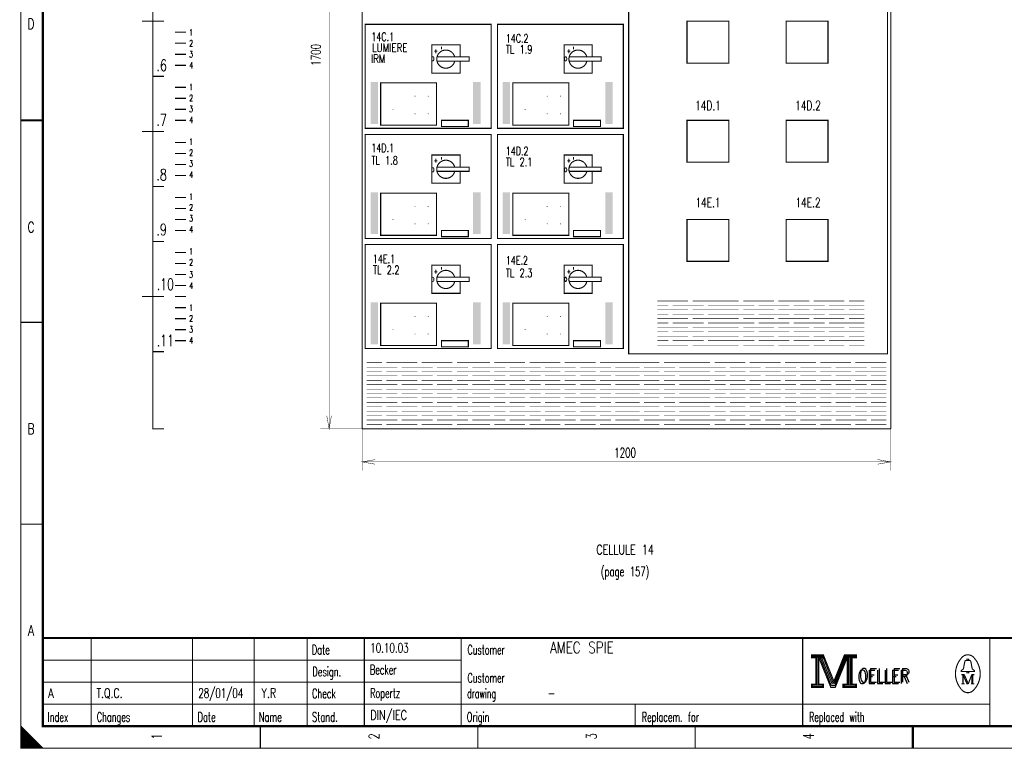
# Model space of a CAD drawing. Extents: x 0 to 409, y 0 to 285.
# Tile 1 of 3: x 0 to 223, y 0 to 165. Entities that reach past the tile are written whole.
import ezdxf
from ezdxf.enums import TextEntityAlignment as Align

# ---------------------------------------------------------------- set-up
doc = ezdxf.new("R2010")
doc.units = 0
doc.header["$MEASUREMENT"] = 0
doc.layers.get('0').update_dxf_attribs({"color": 9, "linetype": 'CONTINUOUS'})
doc.styles.get("Standard").update_dxf_attribs({"font": 'TXT', "bigfont": 'TXT'})

msp = doc.modelspace()

# ---------------------------------------------------------------- linework, layer by layer
at = {"color": 0, "flags": 128}
for points, const_width in [([(0, 142.5), (0, 285), (405, 285), (405, 0), (0, 0), (0, 142.5)], 0.25), ([(30, 242.5), (30, 72.5), (32.5, 72.5)], 0.25), ([(77.5, 242.5), (68, 242.488), (70, 242.488), (69.475, 239.525), (70, 242.488), (70.513, 239.525), (70, 242.488), (70, 72.488), (70.513, 75.438), (70, 72.488), (69.475, 75.438), (70, 72.488), (68, 72.488), (77.5, 72.5)], 0.1), ([(99.738, 156.938), (99.738, 159.638), (93.338, 159.638), (93.338, 153.238), (99.738, 153.238), (99.738, 155.963)], 0.25), ([(129.738, 156.938), (129.738, 159.638), (123.338, 159.638), (123.338, 153.238), (129.738, 153.238), (129.738, 155.963)], 0.25), ([(94.5, 156.9), (101.775, 156.9), (101.775, 155.925), (94.55, 155.925)], 0.25), ([(124.5, 156.9), (131.775, 156.9), (131.775, 155.925), (124.55, 155.925)], 0.25), ([(89.5, 148), (89.5, 148.1), (89.5, 147.9), (89.5, 148), (89.4, 148), (89.6, 148)], 0.1), ([(92.5, 148), (92.5, 148.1), (92.5, 147.9), (92.5, 148), (92.4, 148), (92.6, 148)], 0.1), ([(119.5, 148), (119.5, 148.1), (119.5, 147.9), (119.5, 148), (119.4, 148), (119.6, 148)], 0.1), ([(122.5, 148), (122.5, 148.1), (122.5, 147.9), (122.5, 148), (122.4, 148), (122.6, 148)], 0.1), ([(84.5, 145), (84.5, 145.1), (84.5, 144.9), (84.5, 145), (84.4, 145), (84.6, 145)], 0.1), ([(89.5, 144), (89.5, 144.1), (89.5, 143.9), (89.5, 144), (89.4, 144), (89.6, 144)], 0.1), ([(92.5, 144), (92.5, 144.1), (92.5, 143.9), (92.5, 144), (92.4, 144), (92.6, 144)], 0.1), ([(114.5, 145), (114.5, 145.1), (114.5, 144.9), (114.5, 145), (114.4, 145), (114.6, 145)], 0.1), ([(119.5, 144), (119.5, 144.1), (119.5, 143.9), (119.5, 144), (119.4, 144), (119.6, 144)], 0.1), ([(122.5, 144), (122.5, 144.1), (122.5, 143.9), (122.5, 144), (122.4, 144), (122.6, 144)], 0.1), ([(99.738, 131.938), (99.738, 134.638), (93.338, 134.638), (93.338, 128.238), (99.738, 128.238), (99.738, 130.963)], 0.25), ([(129.738, 131.938), (129.738, 134.638), (123.338, 134.638), (123.338, 128.238), (129.738, 128.238), (129.738, 130.963)], 0.25), ([(94.5, 131.9), (101.775, 131.9), (101.775, 130.925), (94.55, 130.925)], 0.25), ([(124.5, 131.9), (131.775, 131.9), (131.775, 130.925), (124.55, 130.925)], 0.25), ([(89.5, 123), (89.5, 123.1), (89.5, 122.9), (89.5, 123), (89.4, 123), (89.6, 123)], 0.1), ([(92.5, 123), (92.5, 123.1), (92.5, 122.9), (92.5, 123), (92.4, 123), (92.6, 123)], 0.1), ([(119.5, 123), (119.5, 123.1), (119.5, 122.9), (119.5, 123), (119.4, 123), (119.6, 123)], 0.1), ([(122.5, 123), (122.5, 123.1), (122.5, 122.9), (122.5, 123), (122.4, 123), (122.6, 123)], 0.1), ([(84.5, 120), (84.5, 120.1), (84.5, 119.9), (84.5, 120), (84.4, 120), (84.6, 120)], 0.1), ([(89.5, 119), (89.5, 119.1), (89.5, 118.9), (89.5, 119), (89.4, 119), (89.6, 119)], 0.1), ([(92.5, 119), (92.5, 119.1), (92.5, 118.9), (92.5, 119), (92.4, 119), (92.6, 119)], 0.1), ([(114.5, 120), (114.5, 120.1), (114.5, 119.9), (114.5, 120), (114.4, 120), (114.6, 120)], 0.1), ([(119.5, 119), (119.5, 119.1), (119.5, 118.9), (119.5, 119), (119.4, 119), (119.6, 119)], 0.1), ([(122.5, 119), (122.5, 119.1), (122.5, 118.9), (122.5, 119), (122.4, 119), (122.6, 119)], 0.1), ([(99.738, 106.938), (99.738, 109.638), (93.338, 109.638), (93.338, 103.238), (99.738, 103.238), (99.738, 105.963)], 0.25), ([(129.738, 106.938), (129.738, 109.638), (123.338, 109.638), (123.338, 103.238), (129.738, 103.238), (129.738, 105.963)], 0.25), ([(94.5, 106.9), (101.775, 106.9), (101.775, 105.925), (94.55, 105.925)], 0.25), ([(124.5, 106.9), (131.775, 106.9), (131.775, 105.925), (124.55, 105.925)], 0.25), ([(137.5, 72.5), (77.5, 72.5), (77.5, 97.5)], 0.1), ([(89.5, 98), (89.5, 98.1), (89.5, 97.9), (89.5, 98), (89.4, 98), (89.6, 98)], 0.1), ([(92.5, 98), (92.5, 98.1), (92.5, 97.9), (92.5, 98), (92.4, 98), (92.6, 98)], 0.1), ([(119.5, 98), (119.5, 98.1), (119.5, 97.9), (119.5, 98), (119.4, 98), (119.6, 98)], 0.1), ([(122.5, 98), (122.5, 98.1), (122.5, 97.9), (122.5, 98), (122.4, 98), (122.6, 98)], 0.1), ([(84.5, 95), (84.5, 95.1), (84.5, 94.9), (84.5, 95), (84.4, 95), (84.6, 95)], 0.1), ([(89.5, 94), (89.5, 94.1), (89.5, 93.9), (89.5, 94), (89.4, 94), (89.6, 94)], 0.1), ([(92.5, 94), (92.5, 94.1), (92.5, 93.9), (92.5, 94), (92.4, 94), (92.6, 94)], 0.1), ([(114.5, 95), (114.5, 95.1), (114.5, 94.9), (114.5, 95), (114.4, 95), (114.6, 95)], 0.1), ([(119.5, 94), (119.5, 94.1), (119.5, 93.9), (119.5, 94), (119.4, 94), (119.6, 94)], 0.1), ([(122.5, 94), (122.5, 94.1), (122.5, 93.9), (122.5, 94), (122.4, 94), (122.6, 94)], 0.1), ([(77.5, 72.5), (77.5, 62.988), (77.5, 64.988), (80.45, 64.463), (77.5, 64.988), (80.45, 65.5), (77.5, 64.988), (197.5, 64.988), (194.538, 65.5), (197.5, 64.988), (194.538, 64.463), (197.5, 64.988), (197.5, 62.988), (197.5, 72.5)], 0.1), ([(179.5, 21.2), (179.5, 20.5), (180.5, 20.5), (180.5, 14.5), (179.5, 14.5), (179.5, 13.8), (182.2, 13.8), (182.2, 14.5), (181.2, 14.5), (181.2, 20.5), (182.2, 20.5), (182.2, 21.2), (179.5, 21.2)], 0.25), ([(180.7, 20.7), (180.7, 14.3), (181, 14.3), (181, 20.7)], 0.25), ([(181.2, 20.5), (183.9, 13.8), (184.9, 13.8), (187.6, 20.5)], 0.25), ([(181.8, 20.5), (184.2, 14.6), (184.6, 14.6)], 0.25), ([(182.2, 21.2), (184.6, 15.2), (187, 21.2)], 0.25), ([(182.2, 20.5), (184.4, 14.9), (184.7, 14.9)], 0.25), ([(184.6, 14.2), (184.9, 14.2), (187.4, 20.5)], 0.25), ([(184.6, 14.6), (184.8, 14.6), (187.2, 20.5)], 0.25), ([(187.6, 20.5), (187.6, 14.5), (186.6, 14.5), (186.6, 13.8), (187.1, 13.8)], 0.25), ([(187, 21.2), (187, 20.5), (188, 20.5), (188, 14.5), (187, 14.5), (187, 13.8), (189.7, 13.8), (189.7, 14.5), (188.7, 14.5), (188.7, 20.5), (189.7, 20.5), (189.7, 21.2), (187, 21.2)], 0.25), ([(187.8, 20.7), (187.8, 14.3), (188.3, 14.3), (188.3, 20.7), (188.5, 20.7), (188.5, 14.3)], 0.25), ([(214.8, 19.9), (214.8, 20.2), (215.2, 20.2), (215.2, 19.9)], 0.25), ([(214.8, 17.4), (213.5, 17.4), (213.5, 17.6), (214, 18), (214.3, 19.6)], 0.25), ([(215.2, 17.4), (216.5, 17.4), (216.5, 17.6), (216, 18), (215.7, 19.6)], 0.25), ([(213.9, 16.7), (213.9, 14.6), (213.5, 14.6)], 0.25), ([(213.9, 16.7), (214.8, 14.6), (215.1, 14.6)], 0.25), ([(0, 5), (0, 0), (5, 0), (0, 5), (0.25, 4.75), (0.25, 0), (0.5, 0), (0.5, 4.5), (0.75, 4.25), (0.75, 0), (1, 0), (1, 4), (1.25, 3.75), (1.25, 0), (1.5, 0)], 0.25), ([(1.5, 0), (1.5, 3.5), (1.75, 3.25), (1.75, 0), (2, 0), (2, 3), (2.25, 2.75), (2.25, 0), (2.5, 0), (2.5, 2.5), (2.75, 2.25), (2.75, 0), (3, 0), (3, 2), (3.25, 1.75)], 0.25), ([(3.25, 1.75), (3.25, 0), (3.5, 0), (3.5, 1.5), (3.75, 1.25), (3.75, 0), (4, 0), (4, 1), (4.25, 0.75), (4.25, 0), (4.5, 0), (4.5, 0.5), (4.75, 0.25)], 0.25)]:
    msp.add_lwpolyline(points, dxfattribs=dict(at, const_width=const_width))
for points, const_width in [([(0, 285), (405, 285), (405, 0), (0, 0)], 0.25), ([(5, 280), (400, 280), (400, 5), (5, 5)], 0.5), ([(5, 280), (400, 280), (400, 5), (5, 5)], 0.25), ([(138, 239.5), (196.75, 239.5), (196.75, 89.5), (138, 89.5)], 0.25), ([(78.2, 140.7), (106.8, 140.7), (106.8, 164.3), (78.2, 164.3)], 0.25), ([(108.2, 140.7), (136.8, 140.7), (136.8, 164.3), (108.2, 164.3)], 0.25), ([(151.25, 165), (160.75, 165), (160.75, 155.5), (151.25, 155.5)], 0.25), ([(173.75, 165), (183.25, 165), (183.25, 155.5), (173.75, 155.5)], 0.25), ([(81.7, 151), (94.4, 151), (94.4, 141.4), (81.7, 141.4)], 0.25), ([(111.7, 151), (124.4, 151), (124.4, 141.4), (111.7, 141.4)], 0.25), ([(95.5, 141.1), (101.6, 141.1), (101.6, 142.5), (95.5, 142.5)], 0.25), ([(125.5, 141.1), (131.6, 141.1), (131.6, 142.5), (125.5, 142.5)], 0.25), ([(151.25, 142.5), (160.75, 142.5), (160.75, 133), (151.25, 133)], 0.25), ([(173.75, 142.5), (183.25, 142.5), (183.25, 133), (173.75, 133)], 0.25), ([(78.2, 115.7), (106.8, 115.7), (106.8, 139.3), (78.2, 139.3)], 0.25), ([(108.2, 115.7), (136.8, 115.7), (136.8, 139.3), (108.2, 139.3)], 0.25), ([(81.7, 126), (94.4, 126), (94.4, 116.4), (81.7, 116.4)], 0.25), ([(111.7, 126), (124.4, 126), (124.4, 116.4), (111.7, 116.4)], 0.25), ([(151.25, 120), (160.75, 120), (160.75, 110.5), (151.25, 110.5)], 0.25), ([(173.75, 120), (183.25, 120), (183.25, 110.5), (173.75, 110.5)], 0.25), ([(95.5, 116.1), (101.6, 116.1), (101.6, 117.5), (95.5, 117.5)], 0.25), ([(125.5, 116.1), (131.6, 116.1), (131.6, 117.5), (125.5, 117.5)], 0.25), ([(78.2, 90.7), (106.8, 90.7), (106.8, 114.3), (78.2, 114.3)], 0.25), ([(108.2, 90.7), (136.8, 90.7), (136.8, 114.3), (108.2, 114.3)], 0.25), ([(81.7, 101), (94.4, 101), (94.4, 91.4), (81.7, 91.4)], 0.25), ([(111.7, 101), (124.4, 101), (124.4, 91.4), (111.7, 91.4)], 0.25), ([(95.5, 91.1), (101.6, 91.1), (101.6, 92.5), (95.5, 92.5)], 0.25), ([(125.5, 91.1), (131.6, 91.1), (131.6, 92.5), (125.5, 92.5)], 0.25), ([(179.7, 21), (182, 21), (182, 20.7), (179.7, 20.7)], 0.25), ([(187.2, 21), (189.5, 21), (189.5, 20.7), (187.2, 20.7)], 0.25), ([(214.8, 17.4), (215.2, 17.4), (215.2, 17.1), (214.8, 17.1)], 0.25), ([(179.7, 14.3), (182, 14.3), (182, 14), (179.7, 14)], 0.25), ([(186.8, 14.3), (189.5, 14.3), (189.5, 14), (186.8, 14)], 0.25)]:
    msp.add_lwpolyline(points, close=True, dxfattribs=dict(at, const_width=const_width))
at = {"color": 0}
for points, const_width in [([(77.5, 72.5), (77.5, 242.5)], 0.25), ([(197.5, 242.5), (197.5, 72.5)], 0.25), ([(30, 165), (27.5, 165)], 0.25), ([(30, 165), (32.5, 165)], 0.25), ([(35, 162.5), (37.5, 162.5)], 0.25), ([(35, 160), (37.5, 160)], 0.25), ([(95.5, 159.2), (95.5, 158.6)], 0.25), ([(125.5, 159.2), (125.5, 158.6)], 0.25), ([(35, 157.5), (37.5, 157.5)], 0.25), ([(35, 155), (37.5, 155)], 0.25), ([(30, 152.5), (32.5, 152.5)], 0.25), ([(35, 150), (37.5, 150)], 0.25), ([(35, 147.5), (37.5, 147.5)], 0.25), ([(35, 145), (37.5, 145)], 0.25), ([(5, 142.5), (0, 142.5)], 0.5), ([(0, 142.5), (5, 142.5)], 0.25), ([(35, 142.5), (37.5, 142.5)], 0.25), ([(30, 140), (27.5, 140)], 0.25), ([(30, 140), (32.5, 140)], 0.25), ([(35, 137.5), (37.5, 137.5)], 0.25), ([(35, 135), (37.5, 135)], 0.25), ([(95.5, 134.2), (95.5, 133.6)], 0.25), ([(125.5, 134.2), (125.5, 133.6)], 0.25), ([(35, 132.5), (37.5, 132.5)], 0.25), ([(35, 130), (37.5, 130)], 0.25), ([(30, 127.5), (32.5, 127.5)], 0.25), ([(35, 125), (37.5, 125)], 0.25), ([(35, 122.5), (37.5, 122.5)], 0.25), ([(35, 120), (37.5, 120)], 0.25), ([(35, 117.5), (37.5, 117.5)], 0.25), ([(30, 115), (32.5, 115)], 0.25), ([(35, 112.5), (37.5, 112.5)], 0.25), ([(35, 110), (37.5, 110)], 0.25), ([(35, 107.5), (37.5, 107.5)], 0.25), ([(95.5, 109.2), (95.5, 108.6)], 0.25), ([(125.5, 109.2), (125.5, 108.6)], 0.25), ([(35, 105), (37.5, 105)], 0.25), ([(30, 102.5), (27.5, 102.5)], 0.25), ([(30, 102.5), (32.5, 102.5)], 0.25), ([(35, 102.5), (37.5, 102.5)], 0.25), ([(144.5, 101.5), (151.5, 101.5)], 0.1), ([(152.5, 101.5), (159.5, 101.5)], 0.1), ([(156, 101.5), (163, 101.5)], 0.1), ([(164, 101.5), (171, 101.5)], 0.1), ([(172, 101.5), (179, 101.5)], 0.1), ([(180, 101.5), (187, 101.5)], 0.1), ([(188, 101.5), (191.5, 101.5)], 0.1), ([(35, 100), (37.5, 100)], 0.25), ([(144.5, 100.5), (147, 100.5)], 0.1), ([(144.5, 99.5), (151.5, 99.5)], 0.1), ([(144.5, 98.5), (147, 98.5)], 0.1), ([(148, 100.5), (155, 100.5)], 0.1), ([(148, 98.5), (155, 98.5)], 0.1), ([(152.5, 99.5), (159.5, 99.5)], 0.1), ([(156, 100.5), (158.5, 100.5)], 0.1), ([(156, 100.5), (163, 100.5)], 0.1), ([(156, 99.5), (163, 99.5)], 0.1), ([(156, 98.5), (158.5, 98.5)], 0.1), ([(156, 98.5), (163, 98.5)], 0.1), ([(159.5, 100.5), (166.5, 100.5)], 0.1), ([(159.5, 98.5), (166.5, 98.5)], 0.1), ([(164, 99.5), (171, 99.5)], 0.1), ([(167.5, 100.5), (174.5, 100.5)], 0.1), ([(167.5, 98.5), (174.5, 98.5)], 0.1), ([(172, 99.5), (179, 99.5)], 0.1), ([(175.5, 100.5), (182.5, 100.5)], 0.1), ([(175.5, 98.5), (182.5, 98.5)], 0.1), ([(180, 99.5), (187, 99.5)], 0.1), ([(183.5, 100.5), (190.5, 100.5)], 0.1), ([(183.5, 98.5), (190.5, 98.5)], 0.1), ([(188, 100.5), (191.5, 100.5)], 0.1), ([(188, 99.5), (191.5, 99.5)], 0.1), ([(188, 98.5), (191.5, 98.5)], 0.1), ([(0, 96.667), (5, 96.667)], 0.25), ([(35, 97.5), (37.5, 97.5)], 0.25), ([(144.5, 97.5), (151.5, 97.5)], 0.1), ([(144.5, 96.5), (147, 96.5)], 0.1), ([(148, 96.5), (155, 96.5)], 0.1), ([(152.5, 97.5), (159.5, 97.5)], 0.1), ([(156, 97.5), (163, 97.5)], 0.1), ([(156, 96.5), (158.5, 96.5)], 0.1), ([(156, 96.5), (163, 96.5)], 0.1), ([(159.5, 96.5), (166.5, 96.5)], 0.1), ([(164, 97.5), (171, 97.5)], 0.1), ([(167.5, 96.5), (174.5, 96.5)], 0.1), ([(172, 97.5), (179, 97.5)], 0.1), ([(175.5, 96.5), (182.5, 96.5)], 0.1), ([(180, 97.5), (187, 97.5)], 0.1), ([(183.5, 96.5), (190.5, 96.5)], 0.1), ([(188, 97.5), (191.5, 97.5)], 0.1), ([(188, 96.5), (191.5, 96.5)], 0.1), ([(35, 95), (37.5, 95)], 0.25), ([(144.5, 95.5), (151.5, 95.5)], 0.1), ([(144.5, 94.5), (147, 94.5)], 0.1), ([(148, 94.5), (155, 94.5)], 0.1), ([(152.5, 95.5), (159.5, 95.5)], 0.1), ([(156, 95.5), (163, 95.5)], 0.1), ([(156, 94.5), (158.5, 94.5)], 0.1), ([(156, 94.5), (163, 94.5)], 0.1), ([(159.5, 94.5), (166.5, 94.5)], 0.1), ([(164, 95.5), (171, 95.5)], 0.1), ([(167.5, 94.5), (174.5, 94.5)], 0.1), ([(172, 95.5), (179, 95.5)], 0.1), ([(175.5, 94.5), (182.5, 94.5)], 0.1), ([(180, 95.5), (187, 95.5)], 0.1), ([(183.5, 94.5), (190.5, 94.5)], 0.1), ([(188, 95.5), (191.5, 95.5)], 0.1), ([(188, 94.5), (191.5, 94.5)], 0.1), ([(35, 92.5), (37.5, 92.5)], 0.25), ([(144.5, 93.5), (151.5, 93.5)], 0.1), ([(144.5, 92.5), (147, 92.5)], 0.1), ([(148, 92.5), (155, 92.5)], 0.1), ([(152.5, 93.5), (159.5, 93.5)], 0.1), ([(156, 93.5), (163, 93.5)], 0.1), ([(156, 92.5), (158.5, 92.5)], 0.1), ([(156, 92.5), (163, 92.5)], 0.1), ([(159.5, 92.5), (166.5, 92.5)], 0.1), ([(164, 93.5), (171, 93.5)], 0.1), ([(167.5, 92.5), (174.5, 92.5)], 0.1), ([(172, 93.5), (179, 93.5)], 0.1), ([(175.5, 92.5), (182.5, 92.5)], 0.1), ([(180, 93.5), (187, 93.5)], 0.1), ([(183.5, 92.5), (190.5, 92.5)], 0.1), ([(188, 93.5), (191.5, 93.5)], 0.1), ([(188, 92.5), (191.5, 92.5)], 0.1), ([(30, 90), (32.5, 90)], 0.25), ([(144.5, 91.5), (151.5, 91.5)], 0.1), ([(152.5, 91.5), (159.5, 91.5)], 0.1), ([(156, 91.5), (163, 91.5)], 0.1), ([(164, 91.5), (171, 91.5)], 0.1), ([(172, 91.5), (179, 91.5)], 0.1), ([(180, 91.5), (187, 91.5)], 0.1), ([(188, 91.5), (191.5, 91.5)], 0.1), ([(78.5, 87.5), (82, 87.5)], 0.1), ([(83, 87.5), (90, 87.5)], 0.1), ([(91, 87.5), (98, 87.5)], 0.1), ([(99, 87.5), (106, 87.5)], 0.1), ([(103, 87.5), (106.5, 87.5)], 0.1), ([(107.5, 87.5), (114.5, 87.5)], 0.1), ([(115.5, 87.5), (122.5, 87.5)], 0.1), ([(123.5, 87.5), (130.5, 87.5)], 0.1), ([(131.5, 87.5), (138.5, 87.5)], 0.1), ([(138, 87.5), (145, 87.5)], 0.1), ([(146, 87.5), (153, 87.5)], 0.1), ([(149.5, 87.5), (156.5, 87.5)], 0.1), ([(157.5, 87.5), (164.5, 87.5)], 0.1), ([(165.5, 87.5), (172.5, 87.5)], 0.1), ([(173.5, 87.5), (180.5, 87.5)], 0.1), ([(181.5, 87.5), (188.5, 87.5)], 0.1), ([(189.5, 87.5), (196.5, 87.5)], 0.1), ([(78.5, 86.5), (85.5, 86.5)], 0.1), ([(78.5, 85.5), (82, 85.5)], 0.1), ([(83, 85.5), (90, 85.5)], 0.1), ([(86.5, 86.5), (93.5, 86.5)], 0.1), ([(91, 85.5), (98, 85.5)], 0.1), ([(94.5, 86.5), (101.5, 86.5)], 0.1), ([(99, 85.5), (106, 85.5)], 0.1), ([(102.5, 86.5), (109.5, 86.5)], 0.1), ([(103, 86.5), (110, 86.5)], 0.1), ([(103, 85.5), (106.5, 85.5)], 0.1), ([(107.5, 85.5), (114.5, 85.5)], 0.1), ([(111, 86.5), (118, 86.5)], 0.1), ([(115.5, 85.5), (122.5, 85.5)], 0.1), ([(119, 86.5), (126, 86.5)], 0.1), ([(123.5, 85.5), (130.5, 85.5)], 0.1), ([(127, 86.5), (134, 86.5)], 0.1), ([(131.5, 85.5), (138.5, 85.5)], 0.1), ([(135, 86.5), (138.5, 86.5)], 0.1), ([(138, 86.5), (140.5, 86.5)], 0.1), ([(138, 85.5), (145, 85.5)], 0.1), ([(141.5, 86.5), (148.5, 86.5)], 0.1), ([(146, 85.5), (153, 85.5)], 0.1), ([(149.5, 86.5), (152, 86.5)], 0.1), ([(149.5, 86.5), (156.5, 86.5)], 0.1), ([(149.5, 85.5), (156.5, 85.5)], 0.1), ([(153, 86.5), (160, 86.5)], 0.1), ([(157.5, 85.5), (164.5, 85.5)], 0.1), ([(161, 86.5), (168, 86.5)], 0.1), ([(165.5, 85.5), (172.5, 85.5)], 0.1), ([(169, 86.5), (176, 86.5)], 0.1), ([(173.5, 85.5), (180.5, 85.5)], 0.1), ([(177, 86.5), (184, 86.5)], 0.1), ([(181.5, 85.5), (188.5, 85.5)], 0.1), ([(185, 86.5), (192, 86.5)], 0.1), ([(189.5, 85.5), (196.5, 85.5)], 0.1), ([(193, 86.5), (196.5, 86.5)], 0.1), ([(78.5, 84.5), (85.5, 84.5)], 0.1), ([(78.5, 83.5), (82, 83.5)], 0.1), ([(83, 83.5), (90, 83.5)], 0.1), ([(86.5, 84.5), (93.5, 84.5)], 0.1), ([(91, 83.5), (98, 83.5)], 0.1), ([(94.5, 84.5), (101.5, 84.5)], 0.1), ([(99, 83.5), (106, 83.5)], 0.1), ([(102.5, 84.5), (109.5, 84.5)], 0.1), ([(103, 84.5), (110, 84.5)], 0.1), ([(103, 83.5), (106.5, 83.5)], 0.1), ([(107.5, 83.5), (114.5, 83.5)], 0.1), ([(111, 84.5), (118, 84.5)], 0.1), ([(115.5, 83.5), (122.5, 83.5)], 0.1), ([(119, 84.5), (126, 84.5)], 0.1), ([(123.5, 83.5), (130.5, 83.5)], 0.1), ([(127, 84.5), (134, 84.5)], 0.1), ([(131.5, 83.5), (138.5, 83.5)], 0.1), ([(135, 84.5), (138.5, 84.5)], 0.1), ([(138, 84.5), (140.5, 84.5)], 0.1), ([(138, 83.5), (145, 83.5)], 0.1), ([(141.5, 84.5), (148.5, 84.5)], 0.1), ([(146, 83.5), (153, 83.5)], 0.1), ([(149.5, 84.5), (152, 84.5)], 0.1), ([(149.5, 84.5), (156.5, 84.5)], 0.1), ([(149.5, 83.5), (156.5, 83.5)], 0.1), ([(153, 84.5), (160, 84.5)], 0.1), ([(157.5, 83.5), (164.5, 83.5)], 0.1), ([(161, 84.5), (168, 84.5)], 0.1), ([(165.5, 83.5), (172.5, 83.5)], 0.1), ([(169, 84.5), (176, 84.5)], 0.1), ([(173.5, 83.5), (180.5, 83.5)], 0.1), ([(177, 84.5), (184, 84.5)], 0.1), ([(181.5, 83.5), (188.5, 83.5)], 0.1), ([(185, 84.5), (192, 84.5)], 0.1), ([(189.5, 83.5), (196.5, 83.5)], 0.1), ([(193, 84.5), (196.5, 84.5)], 0.1), ([(78.5, 82.5), (85.5, 82.5)], 0.1), ([(78.5, 81.5), (82, 81.5)], 0.1), ([(78.5, 80.5), (85.5, 80.5)], 0.1), ([(83, 81.5), (90, 81.5)], 0.1), ([(86.5, 82.5), (93.5, 82.5)], 0.1), ([(86.5, 80.5), (93.5, 80.5)], 0.1), ([(91, 81.5), (98, 81.5)], 0.1), ([(94.5, 82.5), (101.5, 82.5)], 0.1), ([(94.5, 80.5), (101.5, 80.5)], 0.1), ([(99, 81.5), (106, 81.5)], 0.1), ([(102.5, 82.5), (109.5, 82.5)], 0.1), ([(102.5, 80.5), (109.5, 80.5)], 0.1), ([(103, 82.5), (110, 82.5)], 0.1), ([(103, 81.5), (106.5, 81.5)], 0.1), ([(103, 80.5), (110, 80.5)], 0.1), ([(107.5, 81.5), (114.5, 81.5)], 0.1), ([(111, 82.5), (118, 82.5)], 0.1), ([(111, 80.5), (118, 80.5)], 0.1), ([(115.5, 81.5), (122.5, 81.5)], 0.1), ([(119, 82.5), (126, 82.5)], 0.1), ([(119, 80.5), (126, 80.5)], 0.1), ([(123.5, 81.5), (130.5, 81.5)], 0.1), ([(127, 82.5), (134, 82.5)], 0.1), ([(127, 80.5), (134, 80.5)], 0.1), ([(131.5, 81.5), (138.5, 81.5)], 0.1), ([(135, 82.5), (138.5, 82.5)], 0.1), ([(135, 80.5), (138.5, 80.5)], 0.1), ([(138, 82.5), (140.5, 82.5)], 0.1), ([(138, 81.5), (145, 81.5)], 0.1), ([(138, 80.5), (140.5, 80.5)], 0.1), ([(141.5, 82.5), (148.5, 82.5)], 0.1), ([(141.5, 80.5), (148.5, 80.5)], 0.1), ([(146, 81.5), (153, 81.5)], 0.1), ([(149.5, 82.5), (152, 82.5)], 0.1), ([(149.5, 82.5), (156.5, 82.5)], 0.1), ([(149.5, 81.5), (156.5, 81.5)], 0.1), ([(149.5, 80.5), (152, 80.5)], 0.1), ([(149.5, 80.5), (156.5, 80.5)], 0.1), ([(153, 82.5), (160, 82.5)], 0.1), ([(153, 80.5), (160, 80.5)], 0.1), ([(157.5, 81.5), (164.5, 81.5)], 0.1), ([(161, 82.5), (168, 82.5)], 0.1), ([(161, 80.5), (168, 80.5)], 0.1), ([(165.5, 81.5), (172.5, 81.5)], 0.1), ([(169, 82.5), (176, 82.5)], 0.1), ([(169, 80.5), (176, 80.5)], 0.1), ([(173.5, 81.5), (180.5, 81.5)], 0.1), ([(177, 82.5), (184, 82.5)], 0.1), ([(177, 80.5), (184, 80.5)], 0.1), ([(181.5, 81.5), (188.5, 81.5)], 0.1), ([(185, 82.5), (192, 82.5)], 0.1), ([(185, 80.5), (192, 80.5)], 0.1), ([(189.5, 81.5), (196.5, 81.5)], 0.1), ([(193, 82.5), (196.5, 82.5)], 0.1), ([(193, 80.5), (196.5, 80.5)], 0.1), ([(78.5, 79.5), (82, 79.5)], 0.1), ([(78.5, 78.5), (85.5, 78.5)], 0.1), ([(83, 79.5), (90, 79.5)], 0.1), ([(86.5, 78.5), (93.5, 78.5)], 0.1), ([(91, 79.5), (98, 79.5)], 0.1), ([(94.5, 78.5), (101.5, 78.5)], 0.1), ([(99, 79.5), (106, 79.5)], 0.1), ([(102.5, 78.5), (109.5, 78.5)], 0.1), ([(103, 79.5), (106.5, 79.5)], 0.1), ([(103, 78.5), (110, 78.5)], 0.1), ([(107.5, 79.5), (114.5, 79.5)], 0.1), ([(111, 78.5), (118, 78.5)], 0.1), ([(115.5, 79.5), (122.5, 79.5)], 0.1), ([(119, 78.5), (126, 78.5)], 0.1), ([(123.5, 79.5), (130.5, 79.5)], 0.1), ([(127, 78.5), (134, 78.5)], 0.1), ([(131.5, 79.5), (138.5, 79.5)], 0.1), ([(135, 78.5), (138.5, 78.5)], 0.1), ([(138, 79.5), (145, 79.5)], 0.1), ([(138, 78.5), (140.5, 78.5)], 0.1), ([(141.5, 78.5), (148.5, 78.5)], 0.1), ([(146, 79.5), (153, 79.5)], 0.1), ([(149.5, 79.5), (156.5, 79.5)], 0.1), ([(149.5, 78.5), (152, 78.5)], 0.1), ([(149.5, 78.5), (156.5, 78.5)], 0.1), ([(153, 78.5), (160, 78.5)], 0.1), ([(157.5, 79.5), (164.5, 79.5)], 0.1), ([(161, 78.5), (168, 78.5)], 0.1), ([(165.5, 79.5), (172.5, 79.5)], 0.1), ([(169, 78.5), (176, 78.5)], 0.1), ([(173.5, 79.5), (180.5, 79.5)], 0.1), ([(177, 78.5), (184, 78.5)], 0.1), ([(181.5, 79.5), (188.5, 79.5)], 0.1), ([(185, 78.5), (192, 78.5)], 0.1), ([(189.5, 79.5), (196.5, 79.5)], 0.1), ([(193, 78.5), (196.5, 78.5)], 0.1), ([(78.5, 77.5), (82, 77.5)], 0.1), ([(78.5, 76.5), (85.5, 76.5)], 0.1), ([(83, 77.5), (90, 77.5)], 0.1), ([(86.5, 76.5), (93.5, 76.5)], 0.1), ([(91, 77.5), (98, 77.5)], 0.1), ([(94.5, 76.5), (101.5, 76.5)], 0.1), ([(99, 77.5), (106, 77.5)], 0.1), ([(102.5, 76.5), (109.5, 76.5)], 0.1), ([(103, 77.5), (106.5, 77.5)], 0.1), ([(103, 76.5), (110, 76.5)], 0.1), ([(107.5, 77.5), (114.5, 77.5)], 0.1), ([(111, 76.5), (118, 76.5)], 0.1), ([(115.5, 77.5), (122.5, 77.5)], 0.1), ([(119, 76.5), (126, 76.5)], 0.1), ([(123.5, 77.5), (130.5, 77.5)], 0.1), ([(127, 76.5), (134, 76.5)], 0.1), ([(131.5, 77.5), (138.5, 77.5)], 0.1), ([(135, 76.5), (138.5, 76.5)], 0.1), ([(138, 77.5), (145, 77.5)], 0.1), ([(138, 76.5), (140.5, 76.5)], 0.1), ([(141.5, 76.5), (148.5, 76.5)], 0.1), ([(146, 77.5), (153, 77.5)], 0.1), ([(149.5, 77.5), (156.5, 77.5)], 0.1), ([(149.5, 76.5), (152, 76.5)], 0.1), ([(149.5, 76.5), (156.5, 76.5)], 0.1), ([(153, 76.5), (160, 76.5)], 0.1), ([(157.5, 77.5), (164.5, 77.5)], 0.1), ([(161, 76.5), (168, 76.5)], 0.1), ([(165.5, 77.5), (172.5, 77.5)], 0.1), ([(169, 76.5), (176, 76.5)], 0.1), ([(173.5, 77.5), (180.5, 77.5)], 0.1), ([(177, 76.5), (184, 76.5)], 0.1), ([(181.5, 77.5), (188.5, 77.5)], 0.1), ([(185, 76.5), (192, 76.5)], 0.1), ([(189.5, 77.5), (196.5, 77.5)], 0.1), ([(193, 76.5), (196.5, 76.5)], 0.1), ([(78.5, 75.5), (82, 75.5)], 0.1), ([(78.5, 74.5), (85.5, 74.5)], 0.1), ([(83, 75.5), (90, 75.5)], 0.1), ([(86.5, 74.5), (93.5, 74.5)], 0.1), ([(91, 75.5), (98, 75.5)], 0.1), ([(94.5, 74.5), (101.5, 74.5)], 0.1), ([(99, 75.5), (106, 75.5)], 0.1), ([(102.5, 74.5), (109.5, 74.5)], 0.1), ([(103, 75.5), (106.5, 75.5)], 0.1), ([(103, 74.5), (110, 74.5)], 0.1), ([(107.5, 75.5), (114.5, 75.5)], 0.1), ([(111, 74.5), (118, 74.5)], 0.1), ([(115.5, 75.5), (122.5, 75.5)], 0.1), ([(119, 74.5), (126, 74.5)], 0.1), ([(123.5, 75.5), (130.5, 75.5)], 0.1), ([(127, 74.5), (134, 74.5)], 0.1), ([(131.5, 75.5), (138.5, 75.5)], 0.1), ([(135, 74.5), (138.5, 74.5)], 0.1), ([(138, 75.5), (145, 75.5)], 0.1), ([(138, 74.5), (140.5, 74.5)], 0.1), ([(141.5, 74.5), (148.5, 74.5)], 0.1), ([(146, 75.5), (153, 75.5)], 0.1), ([(149.5, 75.5), (156.5, 75.5)], 0.1), ([(149.5, 74.5), (152, 74.5)], 0.1), ([(149.5, 74.5), (156.5, 74.5)], 0.1), ([(153, 74.5), (160, 74.5)], 0.1), ([(157.5, 75.5), (164.5, 75.5)], 0.1), ([(161, 74.5), (168, 74.5)], 0.1), ([(165.5, 75.5), (172.5, 75.5)], 0.1), ([(169, 74.5), (176, 74.5)], 0.1), ([(173.5, 75.5), (180.5, 75.5)], 0.1), ([(177, 74.5), (184, 74.5)], 0.1), ([(181.5, 75.5), (188.5, 75.5)], 0.1), ([(185, 74.5), (192, 74.5)], 0.1), ([(189.5, 75.5), (196.5, 75.5)], 0.1), ([(193, 74.5), (196.5, 74.5)], 0.1), ([(77.5, 72.5), (117.5, 72.5)], 0.25), ([(78.5, 73.5), (82, 73.5)], 0.1), ([(83, 73.5), (90, 73.5)], 0.1), ([(91, 73.5), (98, 73.5)], 0.1), ([(99, 73.5), (106, 73.5)], 0.1), ([(103, 73.5), (106.5, 73.5)], 0.1), ([(107.5, 73.5), (114.5, 73.5)], 0.1), ([(110, 72.5), (197.5, 72.5)], 0.25), ([(115.5, 73.5), (122.5, 73.5)], 0.1), ([(123.5, 73.5), (130.5, 73.5)], 0.1), ([(131.5, 73.5), (138.5, 73.5)], 0.1), ([(137.5, 72.5), (162.5, 72.5)], 0.1), ([(138, 73.5), (145, 73.5)], 0.1), ([(146, 73.5), (153, 73.5)], 0.1), ([(149.5, 73.5), (156.5, 73.5)], 0.1), ([(157.5, 73.5), (164.5, 73.5)], 0.1), ([(165.5, 73.5), (172.5, 73.5)], 0.1), ([(173.5, 73.5), (180.5, 73.5)], 0.1), ([(181.5, 73.5), (188.5, 73.5)], 0.1), ([(189.5, 73.5), (196.5, 73.5)], 0.1), ([(0, 50.834), (5, 50.834)], 0.25), ([(400, 25), (5, 25)], 0.5), ([(16, 5), (16, 25)], 0.25), ([(39, 5), (39, 25)], 0.25), ([(53, 5), (53, 25)], 0.25), ([(65, 25), (65, 5)], 0.25), ([(78, 25), (78, 5)], 0.25), ([(100, 25), (100, 5)], 0.25), ([(177.5, 25), (177.5, 5)], 0.25), ([(220, 25), (220, 5)], 0.25), ([(5, 20), (100, 20)], 0.25), ([(181.5, 20.5), (184, 14.2)], 0.25), ([(184.7, 14.9), (187, 20.6)], 0.25), ([(214.6, 19.9), (215.5, 19.9)], 0.25), ([(213.5, 16.7), (214.2, 16.7)], 0.25), ([(214.2, 16.7), (215.1, 14.6)], 0.25), ([(215.1, 14.6), (215.9, 16.7)], 0.25), ([(215.9, 14.6), (215.9, 16.7)], 0.25), ([(215.9, 16.7), (216.5, 16.7)], 0.25), ([(216.1, 16.7), (216.1, 14.6)], 0.25), ([(5, 15), (100, 15)], 0.25), ([(184, 14.2), (184.6, 14.2)], 0.25), ([(213.9, 14.6), (214.3, 14.6)], 0.25), ([(216.5, 14.6), (215.7, 14.6)], 0.25), ([(5, 10), (220, 10)], 0.25), ([(139.5, 10), (139.5, 5)], 0.25), ([(54.375, 0), (54.375, 5)], 0.25), ([(103.75, 0), (103.75, 5)], 0.25), ([(153.125, 0), (153.125, 5)], 0.25), ([(202.5, 5), (202.5, 0)], 0.5), ([(202.5, 0), (202.5, 5)], 0.25), ([(4.75, 0), (4.75, 0.25)], 0.25)]:
    msp.add_lwpolyline(points, dxfattribs=dict(at, const_width=const_width))
at = {"color": 0, "const_width": 0.25, "flags": 128}
for points in [[(98.5, 156.9, 1), (94.5, 155.9, 0.780776), (98.5, 155.9)], [(128.5, 156.9, 1), (124.5, 155.9, 0.780776), (128.5, 155.9)], [(98.5, 131.9, 1), (94.5, 130.9, 0.780776), (98.5, 130.9)], [(128.5, 131.9, 1), (124.5, 130.9, 0.780776), (128.5, 130.9)], [(98.5, 106.9, 1), (94.5, 105.9, 0.780776), (98.5, 105.9)], [(128.5, 106.9, 1), (124.5, 105.9, 0.780776), (128.5, 105.9)], [(213.499601, 20.388348, 0.373815), (213.488, 13.425, 0.373815)], [(216.493359, 20.403602, 0.530775), (213.513, 20.413, 0.530775)], [(216.498075, 13.401685, 0.378582), (216.463, 20.438, 0.378582)], [(214.6, 19.9, 0.414214), (214.3, 19.6, 0.414214)], [(215.7, 19.6, 0.414214), (215.4, 19.9, 0.414214)], [(213.502705, 13.401803, 0.532213), (216.488, 13.388, 0.532213)]]:
    msp.add_lwpolyline(points, format="xyb", dxfattribs=at)
at = {"color": 0}
for points in [[(79.4, 151.2), (81.1, 151.2), (79.4, 141.7), (81.1, 141.7)], [(102.7, 151.2), (104.4, 151.2), (102.7, 141.7), (104.4, 141.7)], [(109.4, 151.2), (111.1, 151.2), (109.4, 141.7), (111.1, 141.7)], [(132.7, 151.2), (134.4, 151.2), (132.7, 141.7), (134.4, 141.7)], [(79.4, 126.2), (81.1, 126.2), (79.4, 116.7), (81.1, 116.7)], [(102.7, 126.2), (104.4, 126.2), (102.7, 116.7), (104.4, 116.7)], [(109.4, 126.2), (111.1, 126.2), (109.4, 116.7), (111.1, 116.7)], [(132.7, 126.2), (134.4, 126.2), (132.7, 116.7), (134.4, 116.7)], [(79.4, 101.2), (81.1, 101.2), (79.4, 91.7), (81.1, 91.7)], [(102.7, 101.2), (104.4, 101.2), (102.7, 91.7), (104.4, 91.7)], [(109.4, 101.2), (111.1, 101.2), (109.4, 91.7), (111.1, 91.7)], [(132.7, 101.2), (134.4, 101.2), (132.7, 91.7), (134.4, 91.7)]]:
    msp.add_solid(points, dxfattribs=at)

# ---------------------------------------------------------------- texts
for s, height, width, p in [('D', 2.38125, 0.76, (2.325654, 165.60523)), ('0', 0.9525, 0.672, (93.539851, 156.945205)), ('+', 0.9525, 0.696, (94.249689, 158.719801)), ('0', 0.9525, 0.672, (123.70797, 156.945205)), ('+', 0.9525, 0.696, (124.417808, 158.719801)), ('14D.1', 2.143125, 0.6944, (156.005604, 146.936488)), ('14D.2', 2.143125, 0.6944, (178.720423, 146.936488)), ('+', 0.9525, 0.696, (94.249689, 133.875467)), ('+', 0.9525, 0.696, (124.417808, 133.875467)), ('0', 0.9525, 0.672, (93.539851, 131.745953)), ('0', 0.9525, 0.672, (123.70797, 131.745953)), ('14E.1', 2.143125, 0.6944, (156.005604, 124.931507)), ('14E.2', 2.143125, 0.6944, (178.720423, 124.931507)), ('C', 2.38125, 0.76, (2.325654, 119.465753)), ('+', 0.9525, 0.696, (94.249689, 108.676214)), ('+', 0.9525, 0.696, (124.417808, 108.676214)), ('0', 0.9525, 0.672, (93.539851, 106.901619)), ('0', 0.9525, 0.672, (123.70797, 106.901619)), ('B', 2.38125, 0.76, (2.325654, 73.681196)), ('1200', 2.143125, 0.672, (137.194894, 68.144458)), ('CELLULE 14', 2.143125, 0.736, (137.194894, 46.139477)), ('(page 157)', 2.143125, 0.6504, (137.194894, 41.17061)), ('A', 2.38125, 0.76, (2.325654, 27.896638))]:
    msp.add_text(s, height=height, dxfattribs=dict(at, width=width)).set_placement(p, align=Align.TOP_CENTER)
for s, height, width, p in [('1', 1.42875, 0.672, (38.209745, 163.191781)), ('14C.1', 1.905, 0.6944, (79.57911, 162.410959)), ('14C.2', 1.905, 0.6944, (110.102148, 162.05604)), ('2', 1.42875, 0.672, (38.209745, 160.707347)), ('2', 1.42875, 0.672, (38.209745, 160.707347)), ('LUMIERE', 1.905, 0.76, (79.728176, 159.926526)), ('TL 1.9', 1.905, 0.709333, (110.126993, 159.571606)), ('3', 1.42875, 0.672, (38.209745, 158.222914)), ('IRM', 1.905, 0.76, (79.492154, 157.442092)), ('.6', 2.619375, 0.684, (30.830978, 156.306351)), ('4', 1.42875, 0.672, (38.209745, 155.738481)), ('1', 1.42875, 0.672, (38.209745, 150.769614)), ('2', 1.42875, 0.672, (38.209745, 148.285181)), ('2', 1.42875, 0.672, (38.209745, 148.285181)), ('3', 1.42875, 0.672, (38.209745, 145.800747)), ('.7', 2.619375, 0.684, (30.830978, 143.884184)), ('4', 1.42875, 0.672, (38.209745, 143.316314)), ('1', 1.42875, 0.672, (38.209745, 138.347447)), ('14D.1', 1.905, 0.6944, (79.57911, 137.211706)), ('14D.2', 1.905, 0.6944, (110.102148, 136.501868)), ('2', 1.42875, 0.672, (38.209745, 135.863014)), ('2', 1.42875, 0.672, (38.209745, 135.863014)), ('TL 1.8', 1.905, 0.709333, (79.603954, 134.372354)), ('3', 1.42875, 0.672, (38.209745, 133.37858)), ('TL 2.1', 1.905, 0.709333, (110.126993, 134.017435)), ('.8', 2.619375, 0.684, (30.830978, 131.462017)), ('4', 1.42875, 0.672, (38.209745, 130.894147)), ('1', 1.42875, 0.672, (38.209745, 125.92528)), ('2', 1.42875, 0.672, (38.209745, 123.440847)), ('2', 1.42875, 0.672, (38.209745, 123.440847)), ('3', 1.42875, 0.672, (38.209745, 120.956413)), ('.9', 2.619375, 0.684, (30.830978, 119.039851)), ('4', 1.42875, 0.672, (38.209745, 118.47198)), ('1', 1.42875, 0.672, (38.209745, 113.503113)), ('14E.1', 1.905, 0.6944, (79.934029, 112.012453)), ('2', 1.42875, 0.672, (38.209745, 111.01868)), ('2', 1.42875, 0.672, (38.209745, 111.01868)), ('TL 2.2', 1.905, 0.709333, (79.958873, 109.52802)), ('14E.2', 1.905, 0.6944, (110.102148, 111.657534)), ('3', 1.42875, 0.672, (38.209745, 108.179328)), ('TL 2.3', 1.905, 0.709333, (110.126993, 108.818182)), ('.10', 2.619375, 0.68, (30.905511, 106.617684)), ('4', 1.42875, 0.672, (38.209745, 105.694894)), ('1', 1.42875, 0.672, (38.209745, 100.726027)), ('2', 1.42875, 0.672, (38.209745, 98.241594)), ('2', 1.42875, 0.672, (38.209745, 98.241594)), ('3', 1.42875, 0.672, (38.209745, 95.757161)), ('.11', 2.619375, 0.68, (30.905511, 93.840598)), ('4', 1.42875, 0.672, (38.209745, 93.272727)), ('Date', 2.143125, 0.64, (66.054919, 23.424658)), ('Customer', 2.143125, 0.62, (101.403082, 23.424658)), ('Design.', 2.143125, 0.636571, (66.191563, 18.455791)), ('OELLER', 3.095625, 0.76, (190.319178, 18.100872)), ('Customer', 2.143125, 0.62, (101.403082, 17.036115)), ('OELLER', 3.095625, 0.76, (189.964259, 17.745953)), ('OELLER', 3.095625, 0.76, (189.964259, 17.745953)), ('Check', 2.143125, 0.632, (66.11703, 13.486924)), ('drawing', 2.143125, 0.6, (101.328549, 13.486924)), ('Index', 2.143125, 0.632, (6.086021, 8.163138)), ('Changes', 2.143125, 0.622857, (17.262422, 8.163138)), ('Date', 2.143125, 0.64, (40.145828, 8.163138)), ('Name', 2.143125, 0.64, (54.03736, 8.163138)), ('Stand.', 2.143125, 0.642667, (66.11703, 8.163138)), ('Origin', 2.143125, 0.626667, (101.266438, 8.163138)), ('Replacem. for', 2.143125, 0.627077, (140.973007, 8.163138)), ('Replaced with', 2.143125, 0.619692, (178.949346, 8.163138))]:
    msp.add_text(s, height=height, dxfattribs=dict(at, width=width)).set_placement(p, align=Align.TOP_LEFT)
at = {"color": 0, "width": 0.672}
msp.add_text('1700', height=2.143125, rotation=90, dxfattribs=at).set_placement((68.695517, 157.371108), align=Align.BOTTOM_CENTER)
at = {"color": 0}
for s, height, width, p in [('10.10.03', 2.143125, 0.678, (79.33599, 21.082192)), ('AMEC SPIE', 2.619375, 0.752889, (120.157005, 20.769863)), ('Becker', 2.143125, 0.626667, (79.273879, 16.113325)), ('A', 2.143125, 0.76, (6.212017, 10.789539)), ('T.Q.C.', 2.143125, 0.728, (17.163045, 10.789539)), ('28/01/04', 2.143125, 0.678, (40.294894, 10.789539)), ('Y.R', 2.143125, 0.738667, (54.665567, 10.789539)), ('Ropertz', 2.143125, 0.622857, (79.323568, 10.789539)), ('-', 2.143125, 0.696, (119.651245, 10.789539)), ('DIN/IEC', 2.143125, 0.750857, (79.348412, 5.820672))]:
    msp.add_text(s, height=height, dxfattribs=dict(at, width=width)).set_placement(p, align=Align.BOTTOM_LEFT)
at = {"color": 0, "width": 0.672}
for s, p in [('1', (29.654421, 2.697385)), ('2', (78.988169, 2.697385)), ('3', (128.321918, 2.697385)), ('4', (177.655666, 2.697385))]:
    msp.add_text(s, height=2.38125, rotation=90, dxfattribs=at).set_placement(p, align=Align.TOP_CENTER)

doc.saveas('drawing.dxf')
